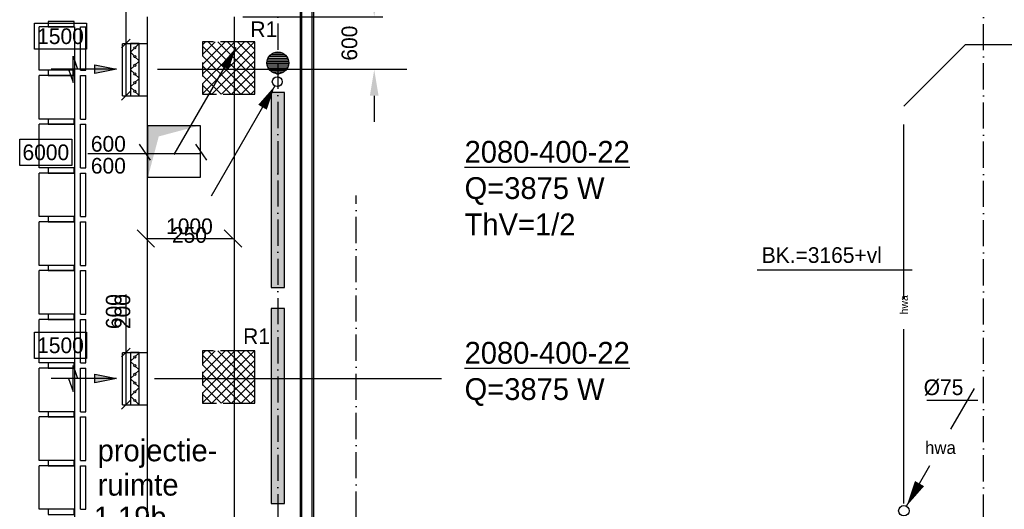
# Model space of a CAD drawing. Extents: x -41378 to 114803, y -24080 to 82188.
# Tile 79 of 137: x 46127 to 57430, y 61123 to 66744. Entities that reach past the tile are written whole.
import ezdxf
from ezdxf.enums import TextEntityAlignment as Align

# ---------------------------------------------------------------- set-up
doc = ezdxf.new("R2010")
doc.units = 0
doc.header["$LTSCALE"] = 50
for name, pattern in [('2322107', [2000, 1000, 1000]), ('2322122', [47, 40, -7]), ('DASHDOT', [9, 6, -1.5, 0, -1.5]), ('HIDDEN2', [4.7625, 3.175, -1.5875])]:
    doc.linetypes.add(name, pattern=pattern)
doc.layers.get('0').update_dxf_attribs({"linetype": 'CONTINUOUS'})
doc.layers.get('DEFPOINTS').update_dxf_attribs({"linetype": 'CONTINUOUS'})
for name, color, linetype in [('AL$7----_STRAMIEN', 1, 'DASHDOT'), ('AL22----_BINNENWAND', 7, 'CONTINUOUS'), ('AL28----_KONSTRUKTIE', 3, 'CONTINUOUS'), ('AL32----_BINNENKOZ', 7, 'CONTINUOUS'), ('ALXAA---_GEWBETON', 12, 'CONTINUOUS'), ('BOUW', 8, 'CONTINUOUS'), ('WI561---', 1, 'CONTINUOUS'), ('WL521---', 4, 'CONTINUOUS'), ('WL561---', 4, 'CONTINUOUS'), ('WL561---_AANVOER', 4, 'CONTINUOUS'), ('WL570---', 3, 'CONTINUOUS'), ('WL570---_RETOUR', 3, 'CONTINUOUS'), ('WL570---_TOEVOER', 3, 'CONTINUOUS'), ('WM$1----', 1, 'CONTINUOUS'), ('WM521---', 1, 'CONTINUOUS'), ('WM570---', 1, 'CONTINUOUS')]:
    doc.layers.add(name, color=color, linetype=linetype)
doc.layers.get('0').freeze()
doc.styles.add('BURO-018', font='BUROFONT.shx', dxfattribs={"height": 90})
doc.styles.add('BURO-025', font='BUROFONT.shx', dxfattribs={"height": 250})
doc.dimstyles.new('CEES', dxfattribs={"dimscale": 100, "dimtxt": 3, "dimasz": 3, "dimexe": 1, "dimexo": 1, "dimgap": 1.5, "dimtad": 0, "dimdec": 0, "dimzin": 0, "dimtxsty": 'BURO-018', "dimcen": -3, "dimdle": 1.25, "dimclrd": 1, "dimclre": 1, "dimclrt": 1, "dimazin": 3, "dimtfac": 0.75, "dimtdec": 0, "dimtofl": 0, "dimtmove": 0, "dimatfit": 3, "dimtvp": 1.5, "dimtolj": 1, "dimtzin": 0})

# ---------------------------------------------------------------- blocks, each defined once
blk = doc.blocks.new('LU-2-KIZ')
at = {"color": 0, "linetype": 'CONTINUOUS'}
for p, q in [((-0.5, 0.5), (0.5, 0.5)), ((-0.5, -0.5), (-0.5, 0.5)), ((0.5, 0.5), (0.5, -0.5)), ((0.5, -0.5), (-0.5, -0.5))]:
    blk.add_line(p, q, dxfattribs=at)
for points in [[(-0.5, 0.5), (-0.289, 0.289), (0.5, 0.5)], [(-0.5, 0.5), (-0.289, 0.289), (-0.5, -0.5)]]:
    blk.add_solid(points, dxfattribs=at)
blk = doc.blocks.new('LU-PIJL4')
at = {"color": 0, "linetype": 'CONTINUOUS'}
blk.add_line((0, 0), (-10.13, -17.54), dxfattribs=at)
blk.add_lwpolyline([(-10.13, -17.54, 0, 1.5, 0), (-8.25, -14.29, 1.5, 1.5, 0)], format="xyseb", dxfattribs=at)
blk = doc.blocks.new('*D133')
at = {"color": 1, "linetype": 'BYBLOCK'}
for p, q in [((50970, 66471), (50970, 67651)), ((50322, 66171), (51070, 66171))]:
    blk.add_line(p, q, dxfattribs=at)
for points in [[(50920, 67651), (51020, 67651), (50970, 67951)], [(50920, 66471), (51020, 66471), (50970, 66171)]]:
    blk.add_solid(points, dxfattribs=at)
at = {"layer": 'DEFPOINTS', "color": 0, "linetype": 'BYBLOCK'}
for p in [(50970, 67951), (50970, 67951), (50222, 66171)]:
    blk.add_point(p, dxfattribs=at)
at = {"color": 1, "linetype": 'BYBLOCK', "insert": (50691, 67061), "char_height": 180, "attachment_point": 5, "rotation": 90, "style": 'BURO-018'}
blk.add_mtext('\\A1;1780', dxfattribs=at)
blk = doc.blocks.new('*D134')
at = {"color": 1, "linetype": 'BYBLOCK'}
for p, q in [((36632, 66171), (36632, 66171)), ((36732, 65871), (36732, 62911)), ((36632, 62611), (36632, 62611))]:
    blk.add_line(p, q, dxfattribs=at)
for points in [[(36682, 65871), (36782, 65871), (36732, 66171)], [(36682, 62911), (36782, 62911), (36732, 62611)]]:
    blk.add_solid(points, dxfattribs=at)
at = {"layer": 'DEFPOINTS', "color": 0, "linetype": 'BYBLOCK'}
for p in [(36732, 66171), (36732, 62611), (36732, 62611)]:
    blk.add_point(p, dxfattribs=at)
at = {"color": 1, "linetype": 'BYBLOCK', "insert": (36440, 64391), "char_height": 180, "attachment_point": 5, "rotation": 90, "style": 'BURO-018'}
blk.add_mtext('\\A1;3560', dxfattribs=at)
blk = doc.blocks.new('*D135')
at = {"color": 1, "linetype": 'BYBLOCK'}
for p, q in [((36632, 62622), (36632, 62622)), ((36732, 62322), (36732, 59362)), ((36632, 59062), (36632, 59062))]:
    blk.add_line(p, q, dxfattribs=at)
for points in [[(36682, 62322), (36782, 62322), (36732, 62622)], [(36682, 59362), (36782, 59362), (36732, 59062)]]:
    blk.add_solid(points, dxfattribs=at)
at = {"layer": 'DEFPOINTS', "color": 0, "linetype": 'BYBLOCK'}
for p in [(36732, 62622), (36732, 59062), (36732, 59062)]:
    blk.add_point(p, dxfattribs=at)
at = {"color": 1, "linetype": 'BYBLOCK', "insert": (36440, 60842), "char_height": 180, "attachment_point": 5, "rotation": 90, "style": 'BURO-018'}
blk.add_mtext('\\A1;3560', dxfattribs=at)
blk = doc.blocks.new('*D137')
at = {"layer": 'DEFPOINTS', "color": 0}
for p in [(48590, 66778), (50197, 66778), (50670, 66171)]:
    blk.add_point(p, dxfattribs=at)
at = {"layer": 'WL570---', "color": 1}
for p, q in [((50197, 67078), (50197, 67378)), ((48690, 66778), (50297, 66778)), ((50570, 66171), (50097, 66171)), ((50197, 65871), (50197, 65571))]:
    blk.add_line(p, q, dxfattribs=at)
for points in [[(50147, 67078), (50247, 67078), (50197, 66778)], [(50147, 65871), (50247, 65871), (50197, 66171)]]:
    blk.add_solid(points, dxfattribs=at)
at = {"layer": 'WL570---', "color": 1, "insert": (49913, 66475), "char_height": 180, "attachment_point": 5, "rotation": 90, "style": 'BURO-018'}
blk.add_mtext('\\A1;600', dxfattribs=at)
blk = doc.blocks.new('LU-ORND')
at = {"color": 0, "linetype": 'CONTINUOUS'}
for p, q in [((-3, 1.5), (-3, -1.5)), ((3, 1.5), (-3, 1.5)), ((3, -1.5), (3, 1.5)), ((-3, -1.5), (3, -1.5))]:
    blk.add_line(p, q, dxfattribs=at)
blk = doc.blocks.new('LU-PIJL6')
at = {"color": 0, "linetype": 'CONTINUOUS'}
for p, q in [((-5, -1.5), (-5, 1.5)), ((-5, 1.5), (-4.5, 0)), ((0, 0), (-7.5, 0)), ((-5.5, 0), (-5, -1.5)), ((-2.5, -0.5), (-2.5, 0.5)), ((-2.5, 0.5), (0, 0)), ((0, 0), (-2.5, -0.5))]:
    blk.add_line(p, q, dxfattribs=at)
blk.add_solid([(-2.5, 0.5), (-2.5, -0.5), (0, 0)], dxfattribs=at)
blk = doc.blocks.new('CVRINFO2')
at = {"color": 0, "linetype": 'CONTINUOUS', "style": 'BURO-025'}
for tag, p in [('CV_TEXT125', (0, 0)), ('CV_TEXT225', (0, -4.17)), ('CV_TEXT325', (0, -8.33)), ('CV_TEXT425', (0, -12.5))]:
    blk.add_attdef(tag, p, '', height=2.5, dxfattribs=at)
blk = doc.blocks.new('2322401')
at = {"color": 0, "linetype": 'CONTINUOUS'}
for p, q in [((-0.5, 0.5, 1), (-0.5, 0.5)), ((-0.5, 0.5, 1), (-0.5, -0.5, 1)), ((0.5, 0.5, 1), (-0.5, 0.5, 1)), ((0.5, 0.5), (-0.5, 0.5)), ((-0.5, 0.5), (-0.5, -0.5)), ((0.5, 0.5, 1), (0.5, 0.5)), ((0.5, -0.5, 1), (0.5, 0.5, 1)), ((0.5, -0.5), (0.5, 0.5)), ((-0.5, -0.5, 1), (-0.5, -0.5)), ((-0.5, -0.5, 1), (0.5, -0.5, 1)), ((-0.5, -0.5), (0.5, -0.5)), ((0.5, -0.5, 1), (0.5, -0.5))]:
    blk.add_line(p, q, dxfattribs=at)
blk = doc.blocks.new('CVHATCH1')
at = {"color": 0, "linetype": 'CONTINUOUS'}
blk.add_solid([(-0.5, -0.5), (0.5, -0.5), (-0.5, 0.5), (0.5, 0.5)], dxfattribs=at)
blk = doc.blocks.new('LDV4107')
at = {"color": 0, "linetype": 'CONTINUOUS'}
blk.add_line((-0.25, -0.43), (-6.75, -11.69), dxfattribs=at)
blk.add_lwpolyline([(-0.25, -0.43, 0, 1, 0), (-1.5, -2.6, 1, 1, 0)], format="xyseb", dxfattribs=at)
blk.add_circle((0, 0), 0.5, dxfattribs=at)
blk = doc.blocks.new('LDV3')
at = {"color": 0, "linetype": 'CONTINUOUS'}
for p, q in [((4.5, 7.794), (6.75, 11.691)), ((0.25, 0.433), (2.5, 4.33))]:
    blk.add_line(p, q, dxfattribs=at)
blk.add_lwpolyline([(0.25, 0.433, 0, 1, 0), (1.5, 2.598, 1, 1, 0)], format="xyseb", dxfattribs=at)
blk.add_circle((0, 0), 0.5, dxfattribs=at)
at = {"color": 0, "linetype": 'CONTINUOUS', "style": 'BURO-018'}
blk.add_attdef('LD_TEXT1', text='', height=1.8, dxfattribs=at).set_placement((3.5, 6.062), align=Align.MIDDLE)
blk = doc.blocks.new('LU-2D-K-258')
at = {"color": 0, "linetype": 'CONTINUOUS'}
for p, q in [((-0.5, 300), (0.5, 300)), ((-0.5, -300), (0.5, -300))]:
    blk.add_line(p, q, dxfattribs=at)
blk = doc.blocks.new('LU-2D-KLC-25864')
at = {"color": 0, "linetype": 'CONTINUOUS'}
for p, q in [((-50, 300), (-50, -300)), ((50, 300), (-50, 300)), ((-9, 259), (-41, 291)), ((9, 241), (41, 209)), ((50, -300), (50, 300)), ((-9, 141), (-41, 109)), ((9, 159), (41, 191)), ((-9, 59), (-41, 91)), ((9, 41), (41, 9)), ((-9, -59), (-41, -91)), ((-9, -141), (-41, -109)), ((9, -41), (41, -9)), ((9, -159), (41, -191)), ((9, -241), (41, -209)), ((-50, -300), (50, -300)), ((-9, -259), (-41, -291))]:
    blk.add_line(p, q, dxfattribs=at)
for centre in [(0, 250), (0, 150), (0, 50), (0, -50), (0, -150), (0, -250)]:
    blk.add_circle(centre, 12.5, dxfattribs=at)
blk = doc.blocks.new('LU-2D-K-3E8')
at = {"color": 0, "linetype": 'CONTINUOUS'}
for p, q in [((-0.5, 500), (0.5, 500)), ((-0.5, -500), (0.5, -500))]:
    blk.add_line(p, q, dxfattribs=at)
blk = doc.blocks.new('*U517', base_point=(48446, 64233))
at = {"layer": 'WM570---', "linetype": 'CONTINUOUS'}
for p, q in [((47846, 64332), (48046, 64133)), ((48846, 64332), (49046, 64133)), ((47946, 64233), (48946, 64233))]:
    blk.add_line(p, q, dxfattribs=at)
at = {"layer": 'WM570---', "linetype": 'CONTINUOUS', "style": 'BURO-018'}
for s, p in [('1000', (48446, 64283)), ('250', (48446, 64183))]:
    blk.add_text(s, height=180, dxfattribs=at).set_placement(p, align=Align.CENTER)
blk = doc.blocks.new('2322122-2')
at = {"layer": 'WM521---', "color": 0, "style": 'BURO-018'}
blk.add_text('hwa', height=90, rotation=90, dxfattribs=at).set_placement((56277, 63471), align=Align.MIDDLE)

msp = doc.modelspace()

# ---------------------------------------------------------------- hatches: boundary and pattern name
at = {"layer": 'AL32----_BINNENKOZ'}
h = msp.add_hatch(dxfattribs=at)
h.set_pattern_fill('NET', color=8, scale=25, angle=45, style=0)
h.set_pattern_definition([(45, (60454, 40854.55), (-56.1266, 56.1266), []), (135, (60454, 40854.55), (-56.1266, -56.1266), [])])
h.paths.add_polyline_path([(48226, 65889.7), (48826, 65889.7), (48826, 66489.7), (48226, 66489.7)])
h = msp.add_hatch(dxfattribs=at)
h.set_pattern_fill('NET', color=8, scale=25, angle=45, style=0)
h.set_pattern_definition([(45, (60454, 37305.795), (-56.1266, 56.1266), []), (135, (60454, 37305.795), (-56.1266, -56.1266), [])])
h.paths.add_polyline_path([(48226, 62341), (48826, 62341), (48826, 62941), (48226, 62941)])
at = {"layer": 'ALXAA---_GEWBETON'}
h = msp.add_hatch(dxfattribs=at)
h.set_pattern_fill('GEWPBET', color=8, scale=100, style=0)
h.set_pattern_definition([(0, (-101209.183, 32704.055), (0, 20), [])])
edge = h.paths.add_edge_path()
edge.add_arc((49091, 66248.3), 125, 0, 360)

# ---------------------------------------------------------------- linework, layer by layer
at = {"layer": 'AL$7----_STRAMIEN', "color": 1}
msp.add_line((49991, 10167.3), (49991, 64727.3), dxfattribs=at)
for points in [[(49091, 80202.4), (49091, 41627.3)], [(57191, 43889.1), (57191, 80064.7)]]:
    msp.add_lwpolyline(points, dxfattribs=at)
at = {"layer": 'AL22----_BINNENWAND', "color": 8}
for p, q in [((49351, 58127.3), (49350.8, 68936.3)), ((49500.8, 68936.3), (49501, 58127.3))]:
    msp.add_line(p, q, dxfattribs=at)
at = {"layer": 'AL22----_BINNENWAND', "color": 8, "linetype": 'CONTINUOUS'}
for p, q in [((49366, 58127.3), (49365.8, 68936.3)), ((49486, 58127.3), (49485.8, 68936.3))]:
    msp.add_line(p, q, dxfattribs=at)
at = {"layer": 'AL28----_KONSTRUKTIE', "color": 8}
msp.add_circle((49091, 66248.3), 125, dxfattribs=at)
at = {"layer": 'AL32----_BINNENKOZ', "color": 8}
for p, q in [((46350.6, 66162.9), (46350.6, 66662.9)), ((46755.8, 66662.9), (46350.6, 66662.9)), ((46755.8, 66662.9), (46755.8, 66162.9)), ((46826.4, 66162.9), (46826.4, 66662.9)), ((46826.4, 66662.9), (46885.9, 66662.9)), ((46885.9, 66162.9), (46885.9, 66662.9)), ((46755.8, 66262.3), (46755.8, 54902.3)), ((46755.8, 66162.9), (46350.6, 66162.9)), ((46826.4, 66162.9), (46885.9, 66162.9)), ((46350.6, 65602.9), (46350.6, 66102.9)), ((46755.8, 66102.9), (46350.6, 66102.9)), ((46755.8, 66102.9), (46755.8, 65602.9)), ((46826.4, 65602.9), (46826.4, 66102.9)), ((46826.4, 66102.9), (46885.9, 66102.9)), ((46885.9, 65602.9), (46885.9, 66102.9)), ((46755.8, 65602.9), (46350.6, 65602.9)), ((46826.4, 65602.9), (46885.9, 65602.9)), ((46350.6, 65042.9), (46350.6, 65542.9)), ((46755.8, 65542.9), (46350.6, 65542.9)), ((46755.8, 65542.9), (46755.8, 65042.9)), ((46826.4, 65042.9), (46826.4, 65542.9)), ((46826.4, 65542.9), (46885.9, 65542.9)), ((46885.9, 65042.9), (46885.9, 65542.9)), ((46755.8, 65042.9), (46350.6, 65042.9)), ((46826.4, 65042.9), (46885.9, 65042.9)), ((46350.6, 64482.9), (46350.6, 64982.9)), ((46755.8, 64982.9), (46350.6, 64982.9)), ((46755.8, 64982.9), (46755.8, 64482.9)), ((46826.4, 64482.9), (46826.4, 64982.9)), ((46826.4, 64982.9), (46885.9, 64982.9)), ((46885.9, 64482.9), (46885.9, 64982.9)), ((46755.8, 64482.9), (46350.6, 64482.9)), ((46826.4, 64482.9), (46885.9, 64482.9)), ((46350.6, 63922.9), (46350.6, 64422.9)), ((46755.8, 64422.9), (46350.6, 64422.9)), ((46755.8, 64422.9), (46755.8, 63922.9)), ((46826.4, 63922.9), (46826.4, 64422.9)), ((46826.4, 64422.9), (46885.9, 64422.9)), ((46885.9, 63922.9), (46885.9, 64422.9)), ((46755.8, 63922.9), (46350.6, 63922.9)), ((46350.6, 63362.9), (46350.6, 63862.9)), ((46755.8, 63862.9), (46350.6, 63862.9)), ((46755.8, 63862.9), (46755.8, 63362.9)), ((46826.4, 63922.9), (46885.9, 63922.9)), ((46826.4, 63362.9), (46826.4, 63862.9)), ((46826.4, 63862.9), (46885.9, 63862.9)), ((46885.9, 63362.9), (46885.9, 63862.9)), ((46755.8, 63362.9), (46350.6, 63362.9)), ((46350.6, 62802.9), (46350.6, 63302.9)), ((46755.8, 63302.9), (46350.6, 63302.9)), ((46755.8, 63302.9), (46755.8, 62802.9)), ((46826.4, 63362.9), (46885.9, 63362.9)), ((46826.4, 62802.9), (46826.4, 63302.9)), ((46826.4, 63302.9), (46885.9, 63302.9)), ((46885.9, 62802.9), (46885.9, 63302.9)), ((46755.8, 62802.9), (46350.6, 62802.9)), ((46350.6, 62242.9), (46350.6, 62742.9)), ((46755.8, 62742.9), (46350.6, 62742.9)), ((46755.8, 62742.9), (46755.8, 62242.9)), ((46826.4, 62802.9), (46885.9, 62802.9)), ((46826.4, 62242.9), (46826.4, 62742.9)), ((46826.4, 62742.9), (46885.9, 62742.9)), ((46885.9, 62242.9), (46885.9, 62742.9)), ((46755.8, 62242.9), (46350.6, 62242.9)), ((46350.6, 61682.9), (46350.6, 62182.9)), ((46755.8, 62182.9), (46350.6, 62182.9)), ((46755.8, 62182.9), (46755.8, 61682.9)), ((46826.4, 62242.9), (46885.9, 62242.9)), ((46826.4, 61682.9), (46826.4, 62182.9)), ((46826.4, 62182.9), (46885.9, 62182.9)), ((46885.9, 61682.9), (46885.9, 62182.9)), ((46755.8, 61682.9), (46350.6, 61682.9)), ((46350.6, 61122.9), (46350.6, 61622.9)), ((46755.8, 61622.9), (46350.6, 61622.9)), ((46755.8, 61622.9), (46755.8, 61122.9)), ((46826.4, 61682.9), (46885.9, 61682.9)), ((46826.4, 61122.9), (46826.4, 61622.9)), ((46826.4, 61622.9), (46885.9, 61622.9)), ((46885.9, 61122.9), (46885.9, 61622.9)), ((46755.8, 61122.9), (46350.6, 61122.9)), ((46826.4, 61122.9), (46885.9, 61122.9))]:
    msp.add_line(p, q, dxfattribs=at)
for points in [[(46454.6, 66662.9), (46753.6, 66662.9), (46753.6, 66722.9), (46454.6, 66722.9)], [(46454.6, 66102.9), (46753.6, 66102.9), (46753.6, 66162.9), (46454.6, 66162.9)], [(46454.6, 66102.9), (46753.6, 66102.9), (46753.6, 66162.9), (46454.6, 66162.9)], [(46454.6, 65542.9), (46753.6, 65542.9), (46753.6, 65602.9), (46454.6, 65602.9)], [(46454.6, 65542.9), (46753.6, 65542.9), (46753.6, 65602.9), (46454.6, 65602.9)], [(46454.6, 64982.9), (46753.6, 64982.9), (46753.6, 65042.9), (46454.6, 65042.9)], [(46454.6, 64982.9), (46753.6, 64982.9), (46753.6, 65042.9), (46454.6, 65042.9)], [(46454.6, 64422.9), (46753.6, 64422.9), (46753.6, 64482.9), (46454.6, 64482.9)], [(46454.6, 64422.9), (46753.6, 64422.9), (46753.6, 64482.9), (46454.6, 64482.9)], [(46454.6, 63862.9), (46753.6, 63862.9), (46753.6, 63922.9), (46454.6, 63922.9)], [(46454.6, 63862.9), (46753.6, 63862.9), (46753.6, 63922.9), (46454.6, 63922.9)], [(46454.6, 63302.9), (46753.6, 63302.9), (46753.6, 63362.9), (46454.6, 63362.9)], [(46454.6, 63302.9), (46753.6, 63302.9), (46753.6, 63362.9), (46454.6, 63362.9)], [(46454.6, 62742.9), (46753.6, 62742.9), (46753.6, 62802.9), (46454.6, 62802.9)], [(46454.6, 62742.9), (46753.6, 62742.9), (46753.6, 62802.9), (46454.6, 62802.9)], [(46454.6, 62182.9), (46753.6, 62182.9), (46753.6, 62242.9), (46454.6, 62242.9)], [(46454.6, 62182.9), (46753.6, 62182.9), (46753.6, 62242.9), (46454.6, 62242.9)], [(46454.6, 61622.9), (46753.6, 61622.9), (46753.6, 61682.9), (46454.6, 61682.9)], [(46454.6, 61622.9), (46753.6, 61622.9), (46753.6, 61682.9), (46454.6, 61682.9)], [(46454.6, 61062.9), (46753.6, 61062.9), (46753.6, 61122.9), (46454.6, 61122.9)]]:
    msp.add_lwpolyline(points, close=True, dxfattribs=at)
at = {"layer": 'WL521---', "linetype": '2322122'}
for p, q in [((56276.9, 65752.3), (56981.2, 66456.6)), ((81917.3, 66456.6), (56981.2, 66456.6)), ((56276.9, 61189.7), (56276.9, 65752.3))]:
    msp.add_line(p, q, dxfattribs=at)
at = {"layer": 'WL561---_AANVOER', "linetype": '2322107'}
msp.add_line((49091, 65219.8), (49091, 64980.8), dxfattribs=at)
at = {"layer": 'WL570---'}
for p, q in [((47306.8, 65870.8), (47306.8, 66467.8)), ((47306.8, 62322), (47306.8, 62919.1))]:
    msp.add_line(p, q, dxfattribs=at)
at = {"layer": 'WL570---', "color": 1}
for p, q in [((50147.6, 66170.8), (47708.6, 66170.8)), ((50970.1, 62622), (47676.5, 62622))]:
    msp.add_line(p, q, dxfattribs=at)
at = {"layer": 'WL570---_TOEVOER', "color": 1, "linetype": 'HIDDEN2'}
for p, q in [((48226, 66489.7), (48226, 65889.7)), ((48590.7, 66489.7), (48226, 66489.7)), ((48226, 65889.7), (48592.7, 65889.7)), ((48226, 62941), (48226, 62341)), ((48590.7, 62941), (48226, 62941)), ((48226, 62341), (48592.7, 62341))]:
    msp.add_line(p, q, dxfattribs=at)
at = {"layer": 'WL570---_TOEVOER', "linetype": 'CONTINUOUS'}
for p, q in [((48826, 66489.7), (48590.7, 66489.7)), ((48826, 65889.7), (48826, 66489.7)), ((48592.7, 65889.7), (48826, 65889.7)), ((48826, 62941), (48590.7, 62941)), ((48826, 62341), (48826, 62941)), ((48592.7, 62341), (48826, 62341))]:
    msp.add_line(p, q, dxfattribs=at)
at = {"layer": 'WM$1----'}
msp.add_line((56540.7, 62375.1), (57126.5, 62375.1), dxfattribs=at)
at = {"layer": 'WM570---', "linetype": 'CONTINUOUS'}
for p, q in [((47346.8, 67139.3), (47346.8, 65870.8)), ((47396.7, 66520.6), (47297, 66420.9)), ((47396.7, 65920.1), (47297, 65820.4)), ((47346.8, 63590.5), (47346.8, 62322)), ((47396.7, 62971.9), (47297, 62872.2)), ((47396.7, 62371.3), (47297, 62271.6))]:
    msp.add_line(p, q, dxfattribs=at)
at = {"layer": 'WM570---'}
for p, q in [((47499.5, 65314.6), (47626.7, 65132.8)), ((48144.6, 65314.6), (48271.9, 65132.8)), ((48190.1, 65205.5), (46908.1, 65205.5)), ((54591.6, 63873.9), (56370.8, 63873.9))]:
    msp.add_line(p, q, dxfattribs=at)

# ---------------------------------------------------------------- block references
at = {"layer": 'WI561---'}
ref = msp.add_blockref('CVRINFO2', (51234.5, 65102.5), dxfattribs=dict(at, xscale=100, yscale=100, zscale=100))
ref.add_attrib('CV_TEXT125', '%%u2080-400-22', (51234.5, 65102.5), dxfattribs={"layer": '0', "color": 2, "linetype": 'CONTINUOUS', "height": 250, "style": 'BURO-025'})
ref.add_attrib('CV_TEXT225', 'Q=3875 W', (51234.5, 64685.8), dxfattribs={"layer": '0', "color": 2, "linetype": 'CONTINUOUS', "height": 250, "style": 'BURO-025'})
ref.add_attrib('CV_TEXT325', 'ThV=1/2', (51234.5, 64269.2), dxfattribs={"layer": '0', "color": 2, "linetype": 'CONTINUOUS', "height": 250, "style": 'BURO-025'})
ref = msp.add_blockref('CVRINFO2', (51234.5, 62794.8), dxfattribs=dict(at, xscale=100, yscale=100, zscale=100))
ref.add_attrib('CV_TEXT125', '%%u2080-400-22', (51234.5, 62794.8), dxfattribs={"layer": '0', "color": 2, "linetype": 'CONTINUOUS', "height": 250, "style": 'BURO-025'})
ref.add_attrib('CV_TEXT225', 'Q=3875 W', (51234.5, 62378.1), dxfattribs={"layer": '0', "color": 2, "linetype": 'CONTINUOUS', "height": 250, "style": 'BURO-025'})
at = {"layer": 'WL521---', "color": 2}
ref = msp.add_blockref('LDV3', (56276.9, 61106.4), dxfattribs=dict(at, xscale=120, yscale=120, zscale=120))
ref.add_attrib('LD_TEXT1', 'hwa', dxfattribs={"layer": '0', "color": 1, "linetype": 'CONTINUOUS', "height": 144, "style": 'BURO-018'}).set_placement((56696.9, 61833.8), align=Align.MIDDLE)
at = {"layer": 'WL561---', "xscale": 2240, "yscale": 150, "rotation": 270.0000000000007}
for name, p, zscale in [('2322401', (49091, 64787.8), 400), ('2322401', (49091, 64787.8), 400), ('CVHATCH1', (49091, 64787.8), 2240), ('CVHATCH1', (49091, 64787.8), 2240), ('2322401', (49091, 62308.9), 400), ('CVHATCH1', (49091, 62308.9), 2240)]:
    msp.add_blockref(name, p, dxfattribs=dict(at, zscale=zscale))
at = {"layer": 'WL561---_AANVOER', "color": 2, "xscale": 112.5, "yscale": 112.5, "zscale": 112.5}
msp.add_blockref('LDV4107', (49083.6, 66031.6), dxfattribs=at)
at = {"layer": 'WL570---_RETOUR', "xscale": 70, "yscale": 70, "zscale": 70, "rotation": 180}
msp.add_blockref('LU-PIJL4', (47901.6, 65195.3), dxfattribs=at)
at = {"layer": 'WL570---_TOEVOER', "linetype": 'CONTINUOUS', "xscale": 11884.65866212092, "rotation": 90}
msp.add_blockref('LU-2D-K-3E8', (48092.9, 60836.2), dxfattribs=at)
at = {"layer": 'WL570---_TOEVOER', "linetype": 'CONTINUOUS', "xscale": 285.8637521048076}
for p in [(47449.7, 66170.8), (47449.7, 62622)]:
    msp.add_blockref('LU-2D-K-258', p, dxfattribs=at)
at = {"layer": 'WL570---_TOEVOER', "linetype": 'CONTINUOUS', "rotation": 180}
for p in [(47449.6, 66170.8), (47449.6, 62622)]:
    msp.add_blockref('LU-2D-KLC-25864', p, dxfattribs=at)
at = {"layer": 'WL570---_TOEVOER', "xscale": 100, "yscale": 100, "zscale": 100}
for p in [(47239.5, 66174.6), (47239.5, 62625.8)]:
    msp.add_blockref('LU-PIJL6', p, dxfattribs=at)
at = {"layer": 'WL570---_TOEVOER', "linetype": 'CONTINUOUS', "xscale": 600, "yscale": 600}
msp.add_blockref('LU-2-KIZ', (47897.4, 65230.5), dxfattribs=at)
at = {"layer": 'WM521---'}
msp.add_blockref('2322122-2', (0, 0), dxfattribs=at)
at = {"layer": 'WM570---', "color": 1}
ref = msp.add_blockref('LU-ORND', (46595.6, 66554.7), dxfattribs=dict(at, xscale=-100, yscale=100, zscale=100))
ref.add_attrib('LU_TEXT1', '1500', dxfattribs={"layer": '0', "color": 1, "linetype": 'CONTINUOUS', "height": 180, "style": 'BURO-018'}).set_placement((46595.6, 66554.7), align=Align.MIDDLE)
ref = msp.add_blockref('LU-ORND', (46427.4, 65221.7), dxfattribs=dict(at, xscale=-100, yscale=100, zscale=100))
ref.add_attrib('LU_TEXT1', '6000', dxfattribs={"layer": '0', "color": 1, "linetype": 'CONTINUOUS', "height": 180, "style": 'BURO-018'}).set_placement((46427.4, 65221.7), align=Align.MIDDLE)
at = {"layer": 'WM570---'}
msp.add_blockref('*U517', (48076.1, 64232.8), dxfattribs=at)
at = {"layer": 'WM570---', "color": 1}
ref = msp.add_blockref('LU-ORND', (46595.6, 63005.9), dxfattribs=dict(at, xscale=-100, yscale=100, zscale=100))
ref.add_attrib('LU_TEXT1', '1500', dxfattribs={"layer": '0', "color": 1, "linetype": 'CONTINUOUS', "height": 180, "style": 'BURO-018'}).set_placement((46595.6, 63005.9), align=Align.MIDDLE)

# ---------------------------------------------------------------- texts
at = {"layer": 'BOUW', "style": 'BURO-025'}
for s, p in [('projectie-', (47022.1, 61674)), ('ruimte', (47022.1, 61280.2)), ('1.19b', (46977.2, 60904.6))]:
    msp.add_text(s, height=250, dxfattribs=at).set_placement(p)
at = {"layer": 'WM$1----', "color": 1, "style": 'BURO-018'}
msp.add_text('%%C75', height=180, dxfattribs=at).set_placement((56505, 62434))
at = {"layer": 'WM570---', "color": 1, "style": 'BURO-018'}
for s, p in [('R1', (48776.1, 66544)), ('600', (46944.4, 65228.8)), ('600', (46944.4, 64977.2)), ('BK.=3165+vl', (54645.8, 63951.8)), ('R1', (48692.4, 63019.9))]:
    msp.add_text(s, height=180, dxfattribs=at).set_placement(p)
at = {"layer": 'WM570---', "linetype": 'CONTINUOUS', "style": 'BURO-018'}
for s, p in [('600', (47296.8, 63392.7)), ('200', (47396.8, 63392.7))]:
    msp.add_text(s, height=180, rotation=90, dxfattribs=at).set_placement(p, align=Align.CENTER)

# ---------------------------------------------------------------- dimensions: what is measured, and where the dimension line sits
at = {"layer": 'WL570---'}
dim = msp.add_linear_dim(base=(50196.8, 66778.3), p1=(50670.2, 66170.8), p2=(48589.6, 66778.3), angle=90, text='600', dimstyle='CEES', dxfattribs=at)
dim.commit()
dim.dimension.update_dxf_attribs({"geometry": '*D137', "text_midpoint": (50196.8, 66474.5), "dimtype": 160})
at = {"layer": 'WL570---_TOEVOER'}
dim = msp.add_linear_dim(base=(50970.3, 67950.8), p1=(50222.4, 66170.8), p2=(50970.3, 67950.8), angle=90, dimstyle='CEES', dxfattribs=at)
dim.commit()
dim.dimension.update_dxf_attribs({"geometry": '*D133', "text_midpoint": (50691, 67060.8)})
for base, p1, p2, picture, middle in [((50970.1, 62610.8), (50970.3, 66170.8), (50970.3, 62610.8), '*D134', (50679.1, 64390.8)), ((50970.1, 59062), (50970.3, 62622), (50970.3, 59062), '*D135', (50679.1, 60842))]:
    dim = msp.add_linear_dim(base=base, p1=p1, p2=p2, angle=90, dimstyle='CEES', dxfattribs=at)
    dim.commit()
    dim.dimension.update_dxf_attribs({"geometry": picture, "text_midpoint": middle, "insert": (14238.6, 0)})

doc.saveas('drawing.dxf')
